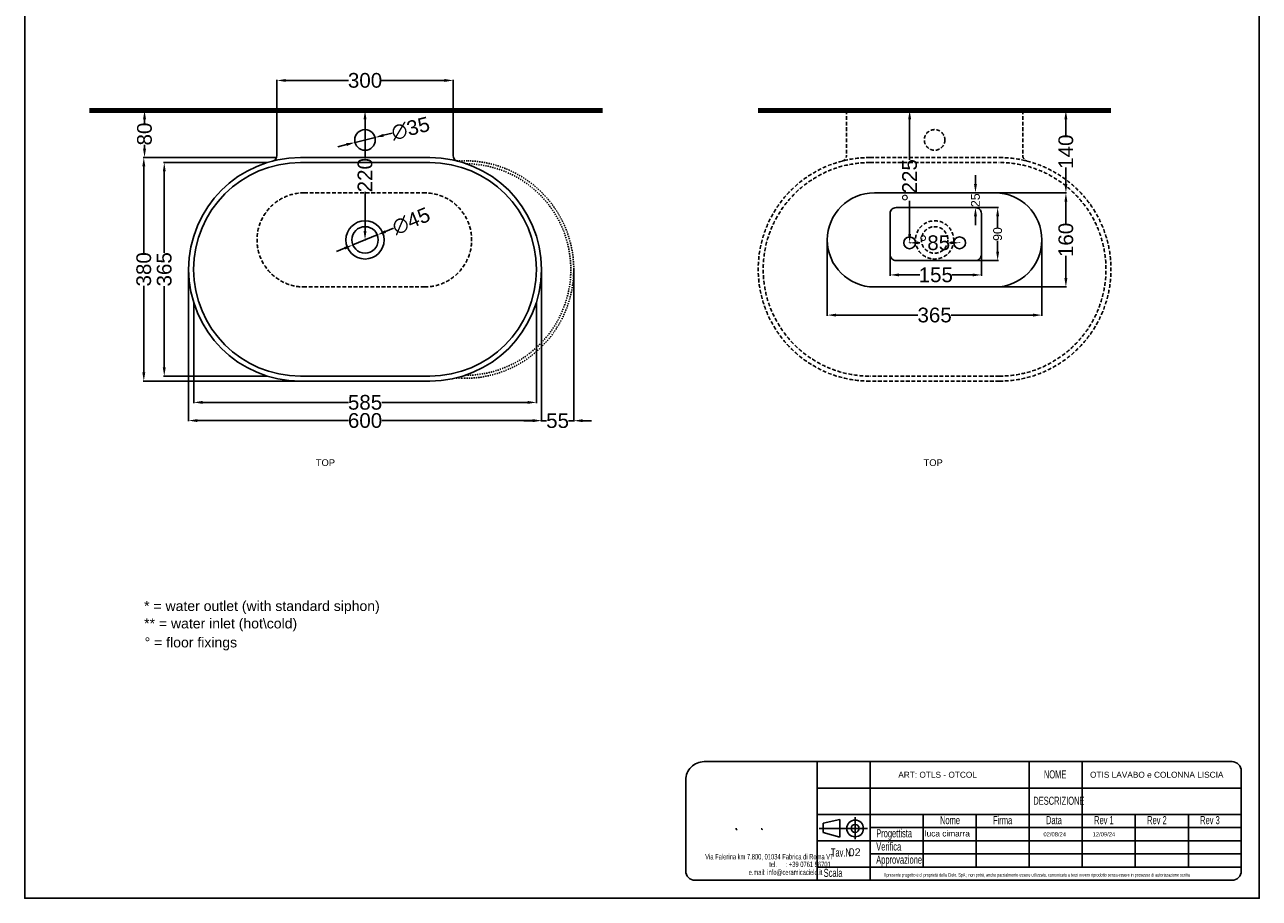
# Model space of a CAD drawing. Header units: millimetres. Extents: x -27314 to -19252, y 740 to 6899.
# Tile 4 of 7: x -23545 to -21445, y 3929 to 5414. Entities that reach past the tile are written whole.
import ezdxf

# ---------------------------------------------------------------- set-up
doc = ezdxf.new("R2010")
doc.units = ezdxf.units.MM
doc.header["$MEASUREMENT"] = 0
for name, pattern in [('DASHED2', [9.525, 6.35, -3.175]), ('NASCOSTA2', [0.1875, 0.125, -0.0625]), ('Nascosto', [4, 2, -2]), ('TRATTEGGIATAX2', [38.1, 25.4, -12.7])]:
    doc.linetypes.add(name, pattern=pattern)
for name, color, linetype in [('Attacchi_Scarico', 2, 'Continuous'), ('PA_L-proiezioni-sottile', 2, 'NASCOSTA2'), ('Quote', 4, 'Continuous'), ('Sezione 1', 1, 'Continuous')]:
    doc.layers.add(name, color=color, linetype=linetype)
for name, color, linetype, lineweight in [('sezione linea', 6, 'Continuous', 80), ('tratteggiate', 5, 'DASHED2', 0), ('Vista', 8, 'Continuous', 15)]:
    doc.layers.add(name, color=color, linetype=linetype, lineweight=lineweight)
doc.styles.add('SLDTEXTSTYLE1', font='TXT', dxfattribs={"width": 0.605})
doc.styles.get("Standard").update_dxf_attribs({"font": 'arial.ttf'})
doc.dimstyles.new('ISO-25', dxfattribs={"dimtxt": 25, "dimasz": 15, "dimexe": 1.25, "dimexo": 0.625, "dimtad": 0, "dimdec": 0, "dimrnd": 5, "dimtxsty": 'Standard', "dimcen": 2.5, "dimadec": 0, "dimazin": 0, "dimtfac": 1, "dimtdec": 0, "dimtmove": 0, "dimatfit": 3, "dimfxl": 1, "dimarcsym": 0})

# ---------------------------------------------------------------- blocks, each defined once
blk = doc.blocks.new('*D52')
at = {"layer": 'Defpoints', "color": 0, "transparency": 16777216}
for p in [(-22983.4, 5213.9), (-22949.5, 5222.4)]:
    blk.add_point(p, dxfattribs=at)
at = {"layer": 'Quote', "color": 0, "lineweight": -2, "transparency": 16777216}
for p, q in [((-22920.4, 5229.7), (-22934.9, 5226)), ((-22998, 5210.3), (-23012.5, 5206.6)), ((-22983.4, 5213.9), (-22949.5, 5222.4))]:
    blk.add_line(p, q, dxfattribs=at)
at = {"layer": 'Quote', "color": 0, "transparency": 16777216}
for points in [[(-22998.6, 5212.7), (-22997.4, 5207.9), (-22983.4, 5213.9)], [(-22935.5, 5228.5), (-22934.3, 5223.6), (-22949.5, 5222.4)]]:
    blk.add_solid(points, dxfattribs=at)
at = {"layer": 'Quote', "color": 0, "transparency": 16777216, "insert": (-22889.1, 5237.5), "char_height": 25, "attachment_point": 5, "rotation": 14.0286}
blk.add_mtext('∅35', dxfattribs=at)
blk = doc.blocks.new('*D53')
at = {"layer": 'Defpoints', "color": 0, "transparency": 16777216}
for p in [(-22945.6, 5056.7), (-22987.3, 5039.7)]:
    blk.add_point(p, dxfattribs=at)
at = {"layer": 'Quote', "color": 0, "lineweight": -2, "transparency": 16777216}
for p, q in [((-22917.9, 5068), (-22931.7, 5062.3)), ((-22987.3, 5039.7), (-22945.6, 5056.7)), ((-23001.2, 5034), (-23015.1, 5028.3))]:
    blk.add_line(p, q, dxfattribs=at)
at = {"layer": 'Quote', "color": 0, "transparency": 16777216}
for points in [[(-22932.7, 5064.6), (-22930.8, 5060), (-22945.6, 5056.7)], [(-23002.1, 5036.3), (-23000.2, 5031.7), (-22987.3, 5039.7)]]:
    blk.add_solid(points, dxfattribs=at)
at = {"layer": 'Quote', "color": 0, "transparency": 16777216, "insert": (-22888, 5080.2), "char_height": 25, "attachment_point": 5, "rotation": 22.2007}
blk.add_mtext('∅45', dxfattribs=at)
blk = doc.blocks.new('*D54')
at = {"layer": 'Defpoints', "color": 0, "transparency": 16777216}
for p in [(-22816.5, 5319.3), (-23116.5, 5268.2), (-22816.5, 5268.2)]:
    blk.add_point(p, dxfattribs=at)
at = {"layer": 'Quote', "color": 0, "lineweight": -2, "transparency": 16777216}
for p, q in [((-23116.5, 5268.8), (-23116.5, 5320.5)), ((-23101.5, 5319.3), (-22994.7, 5319.3)), ((-22831.5, 5319.3), (-22938.3, 5319.3)), ((-22816.5, 5268.8), (-22816.5, 5320.5))]:
    blk.add_line(p, q, dxfattribs=at)
at = {"layer": 'Quote', "color": 0, "transparency": 16777216}
for points in [[(-23101.5, 5321.8), (-23101.5, 5316.8), (-23116.5, 5319.3)], [(-22831.5, 5321.8), (-22831.5, 5316.8), (-22816.5, 5319.3)]]:
    blk.add_solid(points, dxfattribs=at)
at = {"layer": 'Quote', "color": 0, "transparency": 16777216, "insert": (-22966.5, 5319.3), "char_height": 25, "attachment_point": 5}
blk.add_mtext('300', dxfattribs=at)
blk = doc.blocks.new('*D55')
at = {"layer": 'Defpoints', "color": 0, "transparency": 16777216}
for p in [(-22966.5, 5268.2), (-22965.2, 5268.2), (-22966.5, 5048.2)]:
    blk.add_point(p, dxfattribs=at)
at = {"layer": 'Quote', "color": 0, "lineweight": -2, "transparency": 16777216}
for p, q in [((-22965.8, 5268.2), (-22967.7, 5268.2)), ((-22966.5, 5253.2), (-22966.5, 5186.6)), ((-22966.5, 5063.2), (-22966.5, 5129.7)), ((-22965.8, 5048.2), (-22965.2, 5048.2))]:
    blk.add_line(p, q, dxfattribs=at)
at = {"layer": 'Quote', "color": 0, "transparency": 16777216}
for points in [[(-22969, 5253.2), (-22964, 5253.2), (-22966.5, 5268.2)], [(-22969, 5063.2), (-22964, 5063.2), (-22966.5, 5048.2)]]:
    blk.add_solid(points, dxfattribs=at)
at = {"layer": 'Quote', "color": 0, "transparency": 16777216, "insert": (-22966.5, 5158.2), "char_height": 25, "attachment_point": 5, "rotation": 90}
blk.add_mtext('220', dxfattribs=at)
blk = doc.blocks.new('*D56')
at = {"layer": 'Defpoints', "color": 0, "transparency": 16777216}
for p in [(-23266.5, 4998.2), (-22666.5, 4998.2), (-22666.5, 4741.1)]:
    blk.add_point(p, dxfattribs=at)
at = {"layer": 'Quote', "color": 0, "lineweight": -2, "transparency": 16777216}
for p, q in [((-23266.5, 4997.5), (-23266.5, 4739.9)), ((-22666.5, 4997.5), (-22666.5, 4739.9)), ((-23251.5, 4741.1), (-22994.7, 4741.1)), ((-22681.5, 4741.1), (-22938.2, 4741.1))]:
    blk.add_line(p, q, dxfattribs=at)
at = {"layer": 'Quote', "color": 0, "transparency": 16777216}
for points in [[(-23251.5, 4743.6), (-23251.5, 4738.6), (-23266.5, 4741.1)], [(-22681.5, 4743.6), (-22681.5, 4738.6), (-22666.5, 4741.1)]]:
    blk.add_solid(points, dxfattribs=at)
at = {"layer": 'Quote', "color": 0, "transparency": 16777216, "insert": (-22966.5, 4741.1), "char_height": 25, "attachment_point": 5}
blk.add_mtext('600', dxfattribs=at)
blk = doc.blocks.new('*D57')
at = {"layer": 'Defpoints', "color": 0, "transparency": 16777216}
for p in [(-23257.9, 4941.9), (-22675, 4941.9), (-22675, 4772)]:
    blk.add_point(p, dxfattribs=at)
at = {"layer": 'Quote', "color": 0, "lineweight": -2, "transparency": 16777216}
for p, q in [((-23257.9, 4941.3), (-23257.9, 4770.7)), ((-22675, 4941.3), (-22675, 4770.7)), ((-23242.9, 4772), (-22994.8, 4772)), ((-22690, 4772), (-22938.1, 4772))]:
    blk.add_line(p, q, dxfattribs=at)
at = {"layer": 'Quote', "color": 0, "transparency": 16777216}
for points in [[(-23242.9, 4774.5), (-23242.9, 4769.5), (-23257.9, 4772)], [(-22690, 4774.5), (-22690, 4769.5), (-22675, 4772)]]:
    blk.add_solid(points, dxfattribs=at)
at = {"layer": 'Quote', "color": 0, "transparency": 16777216, "insert": (-22966.5, 4772), "char_height": 25, "attachment_point": 5}
blk.add_mtext('585', dxfattribs=at)
blk = doc.blocks.new('*D58')
at = {"layer": 'Defpoints', "color": 0, "transparency": 16777216}
for p in [(-23116.5, 5268.2), (-23341.6, 5188.2), (-23116.5, 5188.2)]:
    blk.add_point(p, dxfattribs=at)
at = {"layer": 'Quote', "color": 0, "lineweight": -2, "transparency": 16777216}
for p, q in [((-23117.1, 5268.2), (-23342.8, 5268.2)), ((-23341.6, 5253.2), (-23341.6, 5246.7)), ((-23341.6, 5203.2), (-23341.6, 5209.6)), ((-23117.1, 5188.2), (-23342.8, 5188.2))]:
    blk.add_line(p, q, dxfattribs=at)
at = {"layer": 'Quote', "color": 0, "transparency": 16777216}
for points in [[(-23344.1, 5253.2), (-23339.1, 5253.2), (-23341.6, 5268.2)], [(-23344.1, 5203.2), (-23339.1, 5203.2), (-23341.6, 5188.2)]]:
    blk.add_solid(points, dxfattribs=at)
at = {"layer": 'Quote', "color": 0, "transparency": 16777216, "insert": (-23341.6, 5228.2), "char_height": 25, "attachment_point": 5, "rotation": 90}
blk.add_mtext('80', dxfattribs=at)
blk = doc.blocks.new('*D59')
at = {"layer": 'Defpoints', "color": 0, "transparency": 16777216}
for p in [(-23341.6, 5188.2), (-23342.8, 4808.2), (-23076.5, 4808.2)]:
    blk.add_point(p, dxfattribs=at)
at = {"layer": 'Quote', "color": 0, "lineweight": -2, "transparency": 16777216}
for p, q in [((-23342.2, 5188.2), (-23344.1, 5188.2)), ((-23342.8, 5173.2), (-23342.8, 5026.3)), ((-23342.8, 4823.2), (-23342.8, 4970)), ((-23077.1, 4808.2), (-23344.1, 4808.2))]:
    blk.add_line(p, q, dxfattribs=at)
at = {"layer": 'Quote', "color": 0, "transparency": 16777216}
for points in [[(-23345.3, 5173.2), (-23340.3, 5173.2), (-23342.8, 5188.2)], [(-23345.3, 4823.2), (-23340.3, 4823.2), (-23342.8, 4808.2)]]:
    blk.add_solid(points, dxfattribs=at)
at = {"layer": 'Quote', "color": 0, "transparency": 16777216, "insert": (-23342.8, 4998.2), "char_height": 25, "attachment_point": 5, "rotation": 90}
blk.add_mtext('380', dxfattribs=at)
blk = doc.blocks.new('*D60')
at = {"layer": 'Defpoints', "color": 0, "transparency": 16777216}
for p in [(-23132.7, 5179.6), (-23308, 4816.7), (-23132.7, 4816.7)]:
    blk.add_point(p, dxfattribs=at)
at = {"layer": 'Quote', "color": 0, "lineweight": -2, "transparency": 16777216}
for p, q in [((-23133.4, 5179.6), (-23309.3, 5179.6)), ((-23308, 5164.6), (-23308, 5026.5)), ((-23308, 4831.7), (-23308, 4969.8)), ((-23133.4, 4816.7), (-23309.3, 4816.7))]:
    blk.add_line(p, q, dxfattribs=at)
at = {"layer": 'Quote', "color": 0, "transparency": 16777216}
for points in [[(-23310.5, 5164.6), (-23305.5, 5164.6), (-23308, 5179.6)], [(-23310.5, 4831.7), (-23305.5, 4831.7), (-23308, 4816.7)]]:
    blk.add_solid(points, dxfattribs=at)
at = {"layer": 'Quote', "color": 0, "transparency": 16777216, "insert": (-23308, 4998.2), "char_height": 25, "attachment_point": 5, "rotation": 90}
blk.add_mtext('365', dxfattribs=at)
blk = doc.blocks.new('*D30')
at = {"layer": 'Attacchi_Scarico', "color": 0, "lineweight": -2, "transparency": 16777216}
for p, q in [((-22040.2, 5044), (-22040.2, 5044.6)), ((-22025.2, 5043.3), (-22022.9, 5043.3)), ((-21970.2, 5043.3), (-21972.4, 5043.3)), ((-21955.2, 5044), (-21955.2, 5044.6))]:
    blk.add_line(p, q, dxfattribs=at)
at = {"layer": 'Attacchi_Scarico', "color": 0, "transparency": 16777216}
for points in [[(-22025.2, 5045.8), (-22025.2, 5040.8), (-22040.2, 5043.3)], [(-21970.2, 5045.8), (-21970.2, 5040.8), (-21955.2, 5043.3)]]:
    blk.add_solid(points, dxfattribs=at)
at = {"layer": 'Defpoints', "color": 0, "transparency": 16777216}
for p in [(-22040.2, 5043.3), (-22040.2, 5043.3), (-21955.2, 5043.3)]:
    blk.add_point(p, dxfattribs=at)
at = {"layer": 'Attacchi_Scarico', "color": 0, "transparency": 16777216, "insert": (-21997.7, 5043.3), "char_height": 25, "attachment_point": 5}
blk.add_mtext('°85', dxfattribs=at)
blk = doc.blocks.new('*D31')
at = {"layer": 'Attacchi_Scarico', "color": 0, "lineweight": -2, "transparency": 16777216}
for p, q in [((-22092.1, 5268.2), (-22038.9, 5268.2)), ((-22040.2, 5253.2), (-22040.2, 5184.4)), ((-22040.2, 5058.3), (-22040.2, 5114.5)), ((-22039.6, 5043.3), (-22038.9, 5043.3))]:
    blk.add_line(p, q, dxfattribs=at)
at = {"layer": 'Attacchi_Scarico', "color": 0, "transparency": 16777216}
for points in [[(-22042.7, 5253.2), (-22037.7, 5253.2), (-22040.2, 5268.2)], [(-22042.7, 5058.3), (-22037.7, 5058.3), (-22040.2, 5043.3)]]:
    blk.add_solid(points, dxfattribs=at)
at = {"layer": 'Defpoints', "color": 0, "transparency": 16777216}
for p in [(-22092.7, 5268.2), (-22040.2, 5043.3), (-22040.2, 5043.3)]:
    blk.add_point(p, dxfattribs=at)
at = {"layer": 'Attacchi_Scarico', "color": 0, "transparency": 16777216, "insert": (-22040.2, 5149.4), "char_height": 25, "attachment_point": 5, "rotation": 90}
blk.add_mtext('°225', dxfattribs=at)
blk = doc.blocks.new('*D32')
at = {"layer": 'Defpoints', "color": 0, "transparency": 16777216}
for p in [(-21895.2, 5268.2), (-21774.4, 5268.2), (-21774.4, 5128.2)]:
    blk.add_point(p, dxfattribs=at)
at = {"layer": 'Quote', "color": 0, "lineweight": -2, "transparency": 16777216}
for p, q in [((-21894.5, 5268.2), (-21773.2, 5268.2)), ((-21774.4, 5253.2), (-21774.4, 5225.2)), ((-21774.4, 5143.2), (-21774.4, 5171.1)), ((-21775.1, 5128.2), (-21775.7, 5128.2))]:
    blk.add_line(p, q, dxfattribs=at)
at = {"layer": 'Quote', "color": 0, "transparency": 16777216}
for points in [[(-21776.9, 5253.2), (-21771.9, 5253.2), (-21774.4, 5268.2)], [(-21776.9, 5143.2), (-21771.9, 5143.2), (-21774.4, 5128.2)]]:
    blk.add_solid(points, dxfattribs=at)
at = {"layer": 'Quote', "color": 0, "transparency": 16777216, "insert": (-21774.4, 5198.2), "char_height": 25, "attachment_point": 5, "rotation": 90}
blk.add_mtext('140', dxfattribs=at)
blk = doc.blocks.new('*D33')
at = {"layer": 'Defpoints', "color": 0, "transparency": 16777216}
for p in [(-22180.2, 5048.2), (-21815.2, 5048.2), (-21815.2, 4920.4)]:
    blk.add_point(p, dxfattribs=at)
at = {"layer": 'Quote', "color": 0, "lineweight": -2, "transparency": 16777216}
for p, q in [((-22180.2, 5047.5), (-22180.2, 4919.2)), ((-21815.2, 5047.5), (-21815.2, 4919.2)), ((-22165.2, 4920.4), (-22026, 4920.4)), ((-21830.2, 4920.4), (-21969.3, 4920.4))]:
    blk.add_line(p, q, dxfattribs=at)
at = {"layer": 'Quote', "color": 0, "transparency": 16777216}
for points in [[(-22165.2, 4922.9), (-22165.2, 4917.9), (-22180.2, 4920.4)], [(-21830.2, 4922.9), (-21830.2, 4917.9), (-21815.2, 4920.4)]]:
    blk.add_solid(points, dxfattribs=at)
at = {"layer": 'Quote', "color": 0, "transparency": 16777216, "insert": (-21997.7, 4920.4), "char_height": 25, "attachment_point": 5}
blk.add_mtext('365', dxfattribs=at)
blk = doc.blocks.new('*D34')
at = {"layer": 'Defpoints', "color": 0, "transparency": 16777216}
for p in [(-21895.2, 5128.2), (-21774.4, 5128.2), (-21895.2, 4968.2)]:
    blk.add_point(p, dxfattribs=at)
at = {"layer": 'Quote', "color": 0, "lineweight": -2, "transparency": 16777216}
for p, q in [((-21894.5, 5128.2), (-21773.2, 5128.2)), ((-21774.4, 5113.2), (-21774.4, 5075.2)), ((-21774.4, 4983.2), (-21774.4, 5021.1)), ((-21894.5, 4968.2), (-21773.2, 4968.2))]:
    blk.add_line(p, q, dxfattribs=at)
at = {"layer": 'Quote', "color": 0, "transparency": 16777216}
for points in [[(-21776.9, 5113.2), (-21771.9, 5113.2), (-21774.4, 5128.2)], [(-21776.9, 4983.2), (-21771.9, 4983.2), (-21774.4, 4968.2)]]:
    blk.add_solid(points, dxfattribs=at)
at = {"layer": 'Quote', "color": 0, "transparency": 16777216, "insert": (-21774.4, 5048.2), "char_height": 25, "attachment_point": 5, "rotation": 90}
blk.add_mtext('160', dxfattribs=at)
blk = doc.blocks.new('*D40')
at = {"layer": 'Defpoints', "color": 0, "transparency": 16777216}
for p in [(-22073.2, 5023.2), (-21918.2, 5023.2), (-21918.2, 4988.7)]:
    blk.add_point(p, dxfattribs=at)
at = {"layer": 'Quote', "color": 0, "lineweight": -2, "transparency": 16777216}
for p, q in [((-22073.2, 5022.5), (-22073.2, 4987.4)), ((-21918.2, 5022.5), (-21918.2, 4987.4)), ((-22058.2, 4988.7), (-22022.9, 4988.7)), ((-21933.2, 4988.7), (-21968.5, 4988.7))]:
    blk.add_line(p, q, dxfattribs=at)
at = {"layer": 'Quote', "color": 0, "transparency": 16777216}
for points in [[(-22058.2, 4991.2), (-22058.2, 4986.2), (-22073.2, 4988.7)], [(-21933.2, 4991.2), (-21933.2, 4986.2), (-21918.2, 4988.7)]]:
    blk.add_solid(points, dxfattribs=at)
at = {"layer": 'Quote', "color": 0, "transparency": 16777216, "insert": (-21995.7, 4988.7), "char_height": 25, "attachment_point": 5}
blk.add_mtext('155', dxfattribs=at)
blk = doc.blocks.new('*D41')
at = {"layer": 'Defpoints', "color": 0, "transparency": 16777216}
for p in [(-21928.2, 5103.2), (-21890.5, 5103.2), (-21928.2, 5013.2)]:
    blk.add_point(p, dxfattribs=at)
at = {"layer": 'Quote', "color": 0, "lineweight": -2, "transparency": 16777216}
for p, q in [((-21927.6, 5103.2), (-21889.3, 5103.2)), ((-21890.5, 5088.2), (-21890.5, 5069.5)), ((-21890.5, 5028.2), (-21890.5, 5046.8)), ((-21927.6, 5013.2), (-21889.3, 5013.2))]:
    blk.add_line(p, q, dxfattribs=at)
at = {"layer": 'Quote', "color": 0, "transparency": 16777216}
for points in [[(-21893, 5088.2), (-21888, 5088.2), (-21890.5, 5103.2)], [(-21893, 5028.2), (-21888, 5028.2), (-21890.5, 5013.2)]]:
    blk.add_solid(points, dxfattribs=at)
at = {"layer": 'Quote', "color": 0, "transparency": 16777216, "insert": (-21890.5, 5058.2), "char_height": 25, "attachment_point": 5, "rotation": 90}
blk.add_mtext('{\\H0.6x;90}', dxfattribs=at)
blk = doc.blocks.new('*D42')
at = {"layer": 'Defpoints', "color": 0, "transparency": 16777216}
for p in [(-21928.2, 5128.2), (-21928.2, 5128.2), (-21928.2, 5103.2)]:
    blk.add_point(p, dxfattribs=at)
at = {"layer": 'Quote', "color": 0, "lineweight": -2, "transparency": 16777216}
for p, q in [((-21928.2, 5143.2), (-21928.2, 5158.2)), ((-21928.8, 5128.2), (-21929.5, 5128.2)), ((-21928.2, 5128.2), (-21928.2, 5127.2)), ((-21928.8, 5103.2), (-21929.5, 5103.2)), ((-21928.2, 5103.2), (-21928.2, 5104.1)), ((-21928.2, 5088.2), (-21928.2, 5073.2))]:
    blk.add_line(p, q, dxfattribs=at)
at = {"layer": 'Quote', "color": 0, "transparency": 16777216}
for points in [[(-21930.7, 5143.2), (-21925.7, 5143.2), (-21928.2, 5128.2)], [(-21930.7, 5088.2), (-21925.7, 5088.2), (-21928.2, 5103.2)]]:
    blk.add_solid(points, dxfattribs=at)
at = {"layer": 'Quote', "color": 0, "transparency": 16777216, "insert": (-21928.2, 5115.7), "char_height": 25, "attachment_point": 5, "rotation": 90}
blk.add_mtext('{\\H0.6x;25}', dxfattribs=at)
blk = doc.blocks.new('*D421')
at = {"layer": 'Defpoints', "color": 0, "transparency": 16777216}
for p in [(-22666.5, 4998.2), (-22611.5, 4997.9), (-22611.5, 4740.9)]:
    blk.add_point(p, dxfattribs=at)
at = {"layer": 'Quote', "color": 0, "lineweight": -2, "transparency": 16777216}
for p, q in [((-22666.5, 4997.5), (-22666.5, 4739.6)), ((-22611.5, 4997.3), (-22611.5, 4739.6)), ((-22681.5, 4740.9), (-22696.5, 4740.9)), ((-22666.5, 4740.9), (-22657.6, 4740.9)), ((-22611.5, 4740.9), (-22620.3, 4740.9)), ((-22596.5, 4740.9), (-22581.5, 4740.9))]:
    blk.add_line(p, q, dxfattribs=at)
at = {"layer": 'Quote', "color": 0, "transparency": 16777216}
for points in [[(-22681.5, 4743.4), (-22681.5, 4738.4), (-22666.5, 4740.9)], [(-22596.5, 4743.4), (-22596.5, 4738.4), (-22611.5, 4740.9)]]:
    blk.add_solid(points, dxfattribs=at)
at = {"layer": 'Quote', "color": 0, "transparency": 16777216, "insert": (-22639, 4740.9), "char_height": 25, "attachment_point": 5}
blk.add_mtext('55', dxfattribs=at)

msp = doc.modelspace()

# ---------------------------------------------------------------- linework, layer by layer
at = {"layer": 'PA_L-proiezioni-sottile', "linetype": 'Nascosto'}
for points, weights, degree, knots in [([(-22810.7, 5182.7), (-22805.9, 5182.7), (-22801.1, 5182.7), (-22796.3, 5182.7), (-22688, 5182.7), (-22611.5, 5106.2), (-22611.5, 4997.9), (-22611.5, 4889.6), (-22688, 4813), (-22796.3, 4813), (-22797.7, 4813), (-22799.2, 4813.1), (-22800.6, 4813.1), (-22804.7, 4813.1), (-22808.8, 4813.2), (-22812.9, 4813.2)], [1, 1, 1, 1, 0.804737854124, 0.804737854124, 1, 0.804737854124, 0.804737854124, 1, 1, 1, 1, 1, 1, 1], 3, [0.322207, 0.322207, 0.322207, 0.322207, 1, 1, 1, 30.03738, 30.03738, 30.03738, 59.07476, 59.07476, 59.07476, 59.549371, 59.549371, 59.549371, 60.927694, 60.927694, 60.927694, 60.927694]), ([(-22796, 4818), (-22616.5, 4818.4), (-22616.5, 4997.9), (-22616.5, 5175.9), (-22794.4, 5177.7)], [0.999259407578, 0.70747754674, 1, 0.709281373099, 0.995683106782], 2, [56.539727, 56.539727, 56.539727, 84.755946, 84.755946, 112.79817, 112.79817, 112.79817])]:
    msp.add_rational_spline(points, weights, degree=degree, knots=knots, dxfattribs=at)
at = {"layer": 'Quote'}
for p, q in [((-22187.5, 4056.7), (-22158.7, 4062.9)), ((-22187.5, 4047.8), (-22187.5, 4056.7)), ((-22158.7, 4047.8), (-22158.7, 4062.9)), ((-22132.9, 4047.8), (-22132.9, 4066.8)), ((-21926.9, 4071.7), (-21926.9, 3982.1)), ((-21836.7, 4071.7), (-21836.7, 3982.1)), ((-21746.5, 4071.7), (-21746.5, 3982.1)), ((-21656.3, 4071.7), (-21656.3, 3982.1)), ((-21566.1, 4071.7), (-21566.1, 3982.1)), ((-22111.9, 4047.8), (-22193.9, 4047.8)), ((-22187.5, 4047.8), (-22187.5, 4040.9)), ((-22187.5, 4040.9), (-22158.7, 4032.9)), ((-22158.7, 4047.8), (-22158.7, 4032.9)), ((-22132.9, 4047.8), (-22132.9, 4029.7)), ((-22107.2, 4049.3), (-21476, 4049.3)), ((-22107.2, 4026.9), (-21476, 4026.9)), ((-22107.2, 4004.5), (-21476, 4004.5)), ((-22017, 3982.1), (-21476, 3982.1))]:
    msp.add_line(p, q, dxfattribs=at)
msp.add_lwpolyline([(-23545.4, 6899), (-21445.4, 6899), (-21445.4, 3929), (-23545.4, 3929), (-23545.4, 6899)], dxfattribs=at)
for points in [[(-22389.9, 4161.3), (-22197.4, 4161.3), (-22197.4, 3959.7), (-22405.2, 3959.7, -0.414214), (-22421, 3975.4), (-22421, 4130.2, -0.414214)], [(-21746.5, 4161.3), (-21491.7, 4161.3, -0.414214), (-21476, 4145.5), (-21476, 4116.5), (-21746.5, 4116.5)]]:
    msp.add_lwpolyline(points, format="xyb", close=True, dxfattribs=at)
for points in [[(-22197.4, 4161.3), (-21836.7, 4161.3), (-21836.7, 4116.5), (-22197.4, 4116.5)], [(-22107.2, 4116.5), (-22197.4, 4116.5), (-22197.4, 4161.3), (-22107.2, 4161.3)], [(-22107.2, 4161.3), (-21836.7, 4161.3), (-21836.7, 4116.5), (-22107.2, 4116.5)], [(-21746.5, 4116.5), (-21836.7, 4116.5), (-21836.7, 4161.3), (-21746.5, 4161.3)], [(-22107.2, 4071.7), (-22197.4, 4071.7), (-22197.4, 4116.5), (-22107.2, 4116.5)], [(-22197.4, 4116.5), (-21836.7, 4116.5), (-21836.7, 4071.7), (-22197.4, 4071.7)], [(-22107.2, 4116.5), (-21836.7, 4116.5), (-21836.7, 4071.7), (-22107.2, 4071.7)], [(-21746.5, 4116.5), (-21476, 4116.5), (-21476, 4071.7), (-21746.5, 4071.7)], [(-22107.2, 3982.1), (-22197.4, 3982.1), (-22197.4, 4071.7), (-22107.2, 4071.7)], [(-22107.2, 4071.7), (-22017, 4071.7), (-22017, 3982.1), (-22107.2, 3982.1)], [(-22017, 4071.7), (-21476, 4071.7), (-21476, 3982.1), (-22017, 3982.1)], [(-22197.4, 3982.1), (-22107.2, 3982.1), (-22107.2, 4026.9), (-22197.4, 4026.9)], [(-22107.2, 3982.1), (-22197.4, 3982.1), (-22197.4, 3959.7), (-22107.2, 3959.7)]]:
    msp.add_lwpolyline(points, close=True, dxfattribs=at)
msp.add_lwpolyline([(-22197.4, 3959.7), (-21491.7, 3959.7, 0.414214), (-21476, 3975.4), (-21476, 3982.1)], format="xyb", dxfattribs=at)
for radius in [14.2, 6.84]:
    msp.add_circle((-22132.9, 4047.8), radius, dxfattribs=at)
for points in [[(-22336.4, 4047.1), (-22336.4, 4047.1), (-22334, 4047.1), (-22334, 4047.1)], [(-22334, 4046.1), (-22334, 4045.4), (-22334.2, 4045), (-22334.5, 4044.7)], [(-22292.9, 4046.9), (-22292.9, 4046.9), (-22291.1, 4046.9), (-22291.1, 4046.9)], [(-22291.1, 4046.5), (-22291.1, 4045.9), (-22291.2, 4045.5), (-22291.5, 4045.3)]]:
    msp.add_open_spline(points, degree=3, dxfattribs=at)
at = {"layer": 'Sezione 1'}
for p, q in [((-22100.2, 5128.2), (-21895.2, 5128.2)), ((-21895.2, 4968.2), (-22100.2, 4968.2))]:
    msp.add_line(p, q, dxfattribs=at)
msp.add_lwpolyline([(-21928.2, 5013.2), (-22063.2, 5013.2, -0.414214), (-22073.2, 5023.2), (-22073.2, 5093.2, -0.414214), (-22063.2, 5103.2), (-21928.2, 5103.2, -0.414214), (-21918.2, 5093.2), (-21918.2, 5023.2, -0.414214)], format="xyb", close=True, dxfattribs=at)
for centre in [(-22040.2, 5043.3), (-21955.2, 5043.3)]:
    msp.add_circle(centre, 10, dxfattribs=at)
for centre, start, end in [((-22100.2, 5048.2), 90, 270), ((-21895.2, 5048.2), 270, 90)]:
    msp.add_arc(centre, 80, start, end, dxfattribs=at)
at = {"layer": 'sezione linea'}
for p, q in [((-22562.5, 5268.2), (-23435.3, 5268.2)), ((-21697.7, 5268.2), (-22297.7, 5268.2))]:
    msp.add_line(p, q, dxfattribs=at)
at = {"layer": 'tratteggiate', "linetype": 'DASHED2', "lineweight": -3}
for p, q in [((-22147.7, 5268.2), (-22147.7, 5191.8)), ((-21847.7, 5268.2), (-21847.7, 5191.8)), ((-22107.7, 5188.2), (-21887.7, 5188.2)), ((-22107.7, 5179.6), (-21887.7, 5179.6)), ((-23070.2, 5128.2), (-22865.2, 5128.2)), ((-22865.2, 4968.2), (-23070.2, 4968.2)), ((-21887.7, 4816.7), (-22107.7, 4816.7)), ((-21887.7, 4808.2), (-22107.7, 4808.2))]:
    msp.add_line(p, q, dxfattribs=at)
at = {"layer": 'tratteggiate', "linetype": 'TRATTEGGIATAX2', "lineweight": -3}
msp.add_line((-22147.7, 5268.2), (-21847.7, 5268.2), dxfattribs=at)
at = {"layer": 'tratteggiate', "linetype": 'DASHED2', "lineweight": -3}
for centre, radius in [((-21997.7, 5218.2), 17.5), ((-21997.7, 5048.2), 32.5), ((-21997.7, 5048.2), 22.5)]:
    msp.add_circle(centre, radius, dxfattribs=at)
for centre, radius, start, end in [((-22107.7, 4998.2), 190, 90, 270), ((-22157.7, 5191.8), 10, 284.4775, 0), ((-21887.7, 4998.2), 190, 270, 90), ((-21837.7, 5191.8), 10, 180, 255.5225), ((-22107.7, 4998.2), 181.5, 90, 270), ((-21887.7, 4998.2), 181.5, 270, 90), ((-23070.2, 5048.2), 80, 90, 270), ((-22865.2, 5048.2), 80, 270, 90)]:
    msp.add_arc(centre, radius, start, end, dxfattribs=at)
at = {"layer": 'Vista', "color": 8, "lineweight": -3}
for p, q in [((-23116.5, 5268.2), (-23116.5, 5191.8)), ((-23116.5, 5268.2), (-22816.5, 5268.2)), ((-22816.5, 5268.2), (-22816.5, 5191.8)), ((-23076.5, 5188.2), (-22856.5, 5188.2)), ((-23076.5, 5179.6), (-22856.5, 5179.6)), ((-22856.5, 4816.7), (-23076.5, 4816.7)), ((-22856.5, 4808.2), (-23076.5, 4808.2))]:
    msp.add_line(p, q, dxfattribs=at)
for centre, radius in [((-22966.5, 5218.2), 17.5), ((-22966.5, 5048.2), 32.5), ((-22966.5, 5048.2), 22.5)]:
    msp.add_circle(centre, radius, dxfattribs=at)
for centre, radius, start, end in [((-23076.5, 4998.2), 190, 90, 270), ((-23126.5, 5191.8), 10, 284.4775, 0), ((-22856.5, 4998.2), 190, 270, 90), ((-22806.5, 5191.8), 10, 180, 255.5225), ((-23076.5, 4998.2), 181.5, 90, 270), ((-22856.5, 4998.2), 181.5, 270, 90)]:
    msp.add_arc(centre, radius, start, end, dxfattribs=at)

# ---------------------------------------------------------------- texts
at = {"layer": 'Attacchi_Scarico'}
for s, height, p in [('TOP', 11.38, (-23050.2, 4663.9)), ('TOP', 11.38, (-22016.5, 4663.9)), ('* = water outlet (with standard siphon) ', 17.065, (-23342.3, 4417.4)), ('** = water inlet (hot\\cold)', 17.065, (-23342.3, 4387.8)), ('° = floor fixings ', 17.065, (-23341.4, 4355.5))]:
    msp.add_text(s, height=height, dxfattribs=at).set_placement(p)
at = {"layer": 'Quote', "attachment_point": 1}
for s, width, gutter_width, insert, char_height in [('ART: OTLS - OTCOL', 598.989, 12.5, (-22059.5, 4144.1), 10.08), ('OTIS LAVABO e COLONNA LISCIA', 598.989, 12.5, (-21733.3, 4144.1), 10.08), ('\\pxi-2,l3,t3;{\\fArial|b0|i0|c0|p34;luca cimarra}', 226.187, 12.5, (-22024.5, 4044.2), 10.08), ('{\\f@Arial Unicode MS|b0|i0|c0|p34;02/08/24}', 5.787, 8.75, (-21812.6, 4041.4), 7.056), ('{\\f@Arial Unicode MS|b0|i0|c0|p34;12/09/24}', 5.787, 8.75, (-21728.9, 4041.4), 7.056), ('\\pxi-2,l3,t3;02', 226.187, 12.5, (-22157, 4013.9), 13.104)]:
    msp.add_mtext_dynamic_manual_height_columns(s, width=width, gutter_width=gutter_width, heights=[0], dxfattribs=dict(at, insert=insert, char_height=char_height))
at = {"layer": 'Quote', "attachment_point": 1, "style": 'SLDTEXTSTYLE1'}
for s, insert, char_height in [('{\\fArial|b0|i0|c0|p34;NOME}', (-21811.8, 4146.6), 13.792), ('{\\fArial|b0|i0|c0|p34;DESCRIZIONE}', (-21829.8, 4101.8), 13.792), ('{\\fArial|b0|i0|c0|p34;Nome}', (-21988.5, 4068.8), 13.792), ('{\\fArial|b0|i0|c0|p34;Firma}', (-21898.3, 4068.8), 13.792), ('{\\fArial|b0|i0|c0|p34;Data}', (-21808.2, 4068.8), 13.792), ('{\\fArial|b0|i0|c0|p34;Rev 1}', (-21726.4, 4068.8), 13.792), ('{\\fArial|b0|i0|c0|p34;Rev 2}', (-21636.2, 4068.8), 13.792), ('{\\fArial|b0|i0|c0|p34;Rev 3}', (-21546, 4068.8), 13.792), ('{\\fArial|b0|i0|c0|p34;Progettista}', (-22097, 4046.4), 13.792), ('\\pxi-3,l4,t4;{\\fArial|b0|i0|c0|p34;Tav.N.}', (-22187.9, 4013.8), 13.792), ('{\\fArial|b0|i0|c0|p34;Verifica}', (-22097, 4024), 13.792), ('{\\fArial|b0|i0|c0|p34;Via Falerina km 7.800, 01034 Fabrica di Roma VT }', (-22387.9, 4004.4), 9.309), ('\\pxi-0.58224,l1.5822,t1.5822;{\\fArial|b0|i0|c0|p34;tel.^I: +39 0761 56701}', (-22288.3, 3991.4), 9.309), ('{\\fArial|b0|i0|c0|p34;Approvazione}', (-22097, 4001.6), 13.792), ('{\\fArial|b0|i0|c0|p34;e.mail: info@ceramicacielo.it}', (-22314, 3977.9), 9.309), ('{\\fArial|b0|i0|c0|p34;Scala}', (-22186.4, 3979.2), 13.792), ('{\\f@Arial Unicode MS|b0|i0|c0|p34;Il presente progetto è di proprietà della Cielo. SpA ; non potrà, anche parzialmente essere utilizzato, comunicato a terzi ovvero riprodotto senza essere in possesso di autorizzazione scritta}', (-22084.5, 3971.9), 5.9576)]:
    msp.add_mtext(s, dxfattribs=dict(at, insert=insert, char_height=char_height))

# ---------------------------------------------------------------- dimensions: what is measured, and where the dimension line sits
at = {"layer": 'Attacchi_Scarico'}
dim = msp.add_linear_dim(base=(-22040.2, 5043.3), p1=(-22092.7, 5268.2), p2=(-22040.2, 5043.3), angle=270, text='°<>', dimstyle='ISO-25', dxfattribs=at)
dim.commit()
dim.dimension.update_dxf_attribs({"geometry": '*D31', "text_midpoint": (-22040.2, 5149.4), "dimtype": 160})
dim = msp.add_linear_dim(base=(-22040.2, 5043.3), p1=(-21955.2, 5043.3), p2=(-22040.2, 5043.3), angle=180, text='°<>', dimstyle='ISO-25', dxfattribs=at)
dim.commit()
dim.dimension.update_dxf_attribs({"geometry": '*D30', "text_midpoint": (-21997.7, 5043.3)})
at = {"layer": 'Quote'}
for base, p1, p2, picture, middle in [((-22816.5, 5319.3), (-23116.5, 5268.2), (-22816.5, 5268.2), '*D54', (-22966.5, 5319.3)), ((-21815.2, 4920.4), (-22180.2, 5048.2), (-21815.2, 5048.2), '*D33', (-21997.7, 4920.4)), ((-21918.2, 4988.7), (-22073.2, 5023.2), (-21918.2, 5023.2), '*D40', (-21995.7, 4988.7)), ((-22666.5, 4741.1), (-23266.5, 4998.2), (-22666.5, 4998.2), '*D56', (-22966.5, 4741.1)), ((-22611.5, 4740.9), (-22666.5, 4998.2), (-22611.5, 4997.9), '*D421', (-22639, 4740.9)), ((-22675, 4772), (-23257.9, 4941.9), (-22675, 4941.9), '*D57', (-22966.5, 4772))]:
    dim = msp.add_linear_dim(base=base, p1=p1, p2=p2, dimstyle='ISO-25', dxfattribs=at)
    dim.commit()
    dim.dimension.update_dxf_attribs({"geometry": picture, "text_midpoint": middle})
for base, p1, p2, picture, middle in [((-23341.6, 5188.2), (-23116.5, 5268.2), (-23116.5, 5188.2), '*D58', (-23341.6, 5228.2)), ((-22966.5, 5268.2), (-22966.5, 5048.2), (-22965.2, 5268.2), '*D55', (-22966.5, 5158.2)), ((-21774.4, 5268.2), (-21774.4, 5128.2), (-21895.2, 5268.2), '*D32', (-21774.4, 5198.2)), ((-23342.8, 4808.2), (-23341.6, 5188.2), (-23076.5, 4808.2), '*D59', (-23342.8, 4998.2)), ((-23308, 4816.7), (-23132.7, 5179.6), (-23132.7, 4816.7), '*D60', (-23308, 4998.2)), ((-21774.4, 5128.2), (-21895.2, 4968.2), (-21895.2, 5128.2), '*D34', (-21774.4, 5048.2))]:
    dim = msp.add_linear_dim(base=base, p1=p1, p2=p2, angle=90, dimstyle='ISO-25', dxfattribs=at)
    dim.commit()
    dim.dimension.update_dxf_attribs({"geometry": picture, "text_midpoint": middle})
for p1, p2, picture, middle in [((-22983.4, 5213.9), (-22949.5, 5222.4), '*D52', (-22889.1, 5237.5)), ((-22987.3, 5039.7), (-22945.6, 5056.7), '*D53', (-22888, 5080.2))]:
    dim = msp.add_diameter_dim_2p(p1=p1, p2=p2, dimstyle='ISO-25', dxfattribs=at)
    dim.commit()
    dim.dimension.update_dxf_attribs({"geometry": picture, "text_midpoint": middle})
for base, p1, p2, picture, middle in [((-21928.2, 5128.2), (-21928.2, 5103.2), (-21928.2, 5128.2), '*D42', (-21928.2, 5115.7)), ((-21890.5, 5103.2), (-21928.2, 5013.2), (-21928.2, 5103.2), '*D41', (-21890.5, 5058.2))]:
    dim = msp.add_linear_dim(base=base, p1=p1, p2=p2, angle=90, text='{\\H0.6x;<>}', dimstyle='ISO-25', dxfattribs=at)
    dim.commit()
    dim.dimension.update_dxf_attribs({"geometry": picture, "text_midpoint": middle})

doc.saveas('drawing.dxf')
